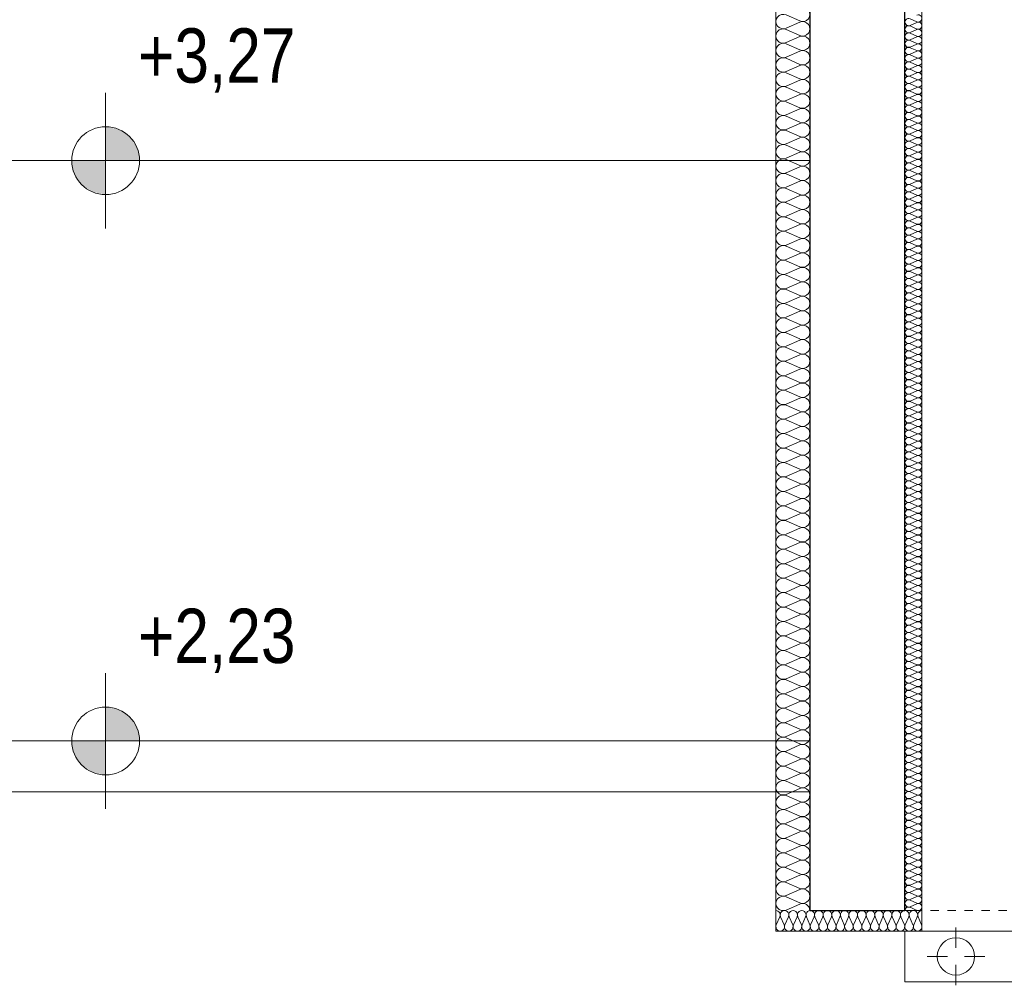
# Model space of a CAD drawing. Extents: x -543332 to -323966, y -9028 to 137422.
# Tile 168 of 250: x -500365 to -497466, y 80992 to 83837. Entities that reach past the tile are written whole.
import ezdxf

# ---------------------------------------------------------------- set-up
doc = ezdxf.new("R2010")
doc.units = 0
doc.header["$MEASUREMENT"] = 0
doc.linetypes.add('Hidden Line', pattern=[50, 25, -25])
doc.layers.add('Arch ocieplenie', color=8, linetype='Continuous')
doc.layers.add('INWENT RZĘDNE', color=8, linetype='Continuous')
for name, color, linetype, lineweight in [('Arch ocieplenie_Nr_Pióra__44', 8, 'Continuous', 9), ('Arch ocieplenie_Nr_Pióra__9', 8, 'Continuous', 9), ('Arch wykończenie_Nr_Pióra__3', 8, 'Continuous', 18), ('INWENT DACH_Nr_Pióra__21', 8, 'Continuous', 9), ('INWENT RURY SPUSTOWE_Nr_Pióra__21', 8, 'Continuous', 9), ('INWENT RZĘDNE_Nr_Pióra__21', 8, 'Continuous', 9), ('INWENT.ŚCIANY_Nr_Pióra__1', 8, 'Continuous', 25), ('INWENT.ŚCIANY_Nr_Pióra__21', 8, 'Continuous', 9)]:
    doc.layers.add(name, color=color, linetype=linetype, lineweight=lineweight)
doc.styles.add('GENERATED_STYLE_3', font='ARIALN.TTF')

# ---------------------------------------------------------------- blocks, each defined once
blk = doc.blocks.new('Izolacja cieplna 14_208', base_point=(-498138.3, 67897.6))
at = {"layer": 'Arch ocieplenie_Nr_Pióra__44', "linetype": 'Continuous'}
for p, q in [((-498137.3, 67855.5), (-498126.7, 67879.8)), ((-498124.6, 67879.8), (-498114.1, 67855.5)), ((-498112, 67855.5), (-498101.4, 67879.8)), ((-498099.3, 67879.8), (-498088.8, 67855.5)), ((-498086.7, 67855.5), (-498076.2, 67879.8)), ((-498074, 67879.8), (-498063.5, 67855.5)), ((-498061.4, 67855.5), (-498050.9, 67879.8)), ((-498048.7, 67879.8), (-498038.2, 67855.5)), ((-498036.1, 67855.5), (-498025.6, 67879.8)), ((-498023.4, 67879.8), (-498012.9, 67855.5)), ((-498010.8, 67855.5), (-498000.3, 67879.8)), ((-497998.1, 67879.8), (-497987.6, 67855.5)), ((-497985.5, 67855.5), (-497975, 67879.8)), ((-497972.9, 67879.8), (-497962.3, 67855.5)), ((-497960.2, 67855.5), (-497949.7, 67879.8)), ((-497947.6, 67879.8), (-497937, 67855.5)), ((-497934.9, 67855.5), (-497924.4, 67879.8)), ((-497922.3, 67879.8), (-497911.7, 67855.5)), ((-497909.6, 67855.5), (-497899.1, 67879.8)), ((-497897, 67879.8), (-497886.4, 67855.5)), ((-497884.3, 67855.5), (-497873.8, 67879.8)), ((-497871.7, 67879.8), (-497861.2, 67855.5)), ((-497859, 67855.5), (-497848.5, 67879.8)), ((-497846.4, 67879.8), (-497835.9, 67855.5)), ((-497833.7, 67855.5), (-497823.2, 67879.8)), ((-497821.1, 67879.8), (-497810.6, 67855.5)), ((-497808.4, 67855.5), (-497797.9, 67879.8)), ((-497795.8, 67879.8), (-497785.3, 67855.5)), ((-497783.1, 67855.5), (-497772.6, 67879.8)), ((-497770.5, 67879.8), (-497760, 67855.5)), ((-497757.9, 67855.5), (-497747.3, 67879.8)), ((-497745.2, 67879.8), (-497734.7, 67855.5)), ((-497732.6, 67855.5), (-497722, 67879.8)), ((-497719.9, 67879.8), (-497709.4, 67855.5))]:
    blk.add_line(p, q, dxfattribs=at)
for centre, start_param, end_param in [((-498138.3, 67884.9), 4.299596, 6.283185), ((-498113, 67884.9), 4.299595, 8.266774), ((-498087.7, 67884.9), 4.299595, 8.266774), ((-498062.4, 67884.9), 4.299595, 8.266774), ((-498037.1, 67884.9), 4.299595, 8.266774), ((-498011.9, 67884.9), 4.299595, 8.266774), ((-497986.6, 67884.9), 4.299595, 8.266774), ((-497961.3, 67884.9), 4.299595, 8.266774), ((-497936, 67884.9), 4.299595, 8.266774), ((-497910.7, 67884.9), 4.299595, 8.266774), ((-497885.4, 67884.9), 4.299595, 8.266774), ((-497860.1, 67884.9), 4.299595, 8.266774), ((-497834.8, 67884.9), 4.299595, 8.266774), ((-497809.5, 67884.9), 4.299595, 8.266774), ((-497784.2, 67884.9), 4.299595, 8.266774), ((-497758.9, 67884.9), 4.299595, 8.266774), ((-497733.6, 67884.9), 4.299595, 8.266774), ((-497708.3, 67884.9), 0, 1.983589), ((-498125.7, 67850.4), 1.158003, 5.125183), ((-498100.4, 67850.4), 1.158003, 5.125183), ((-498075.1, 67850.4), 1.158003, 5.125183), ((-498049.8, 67850.4), 1.158003, 5.125183), ((-498024.5, 67850.4), 1.158003, 5.125183), ((-497999.2, 67850.4), 1.158003, 5.125183), ((-497973.9, 67850.4), 1.158003, 5.125183), ((-497948.6, 67850.4), 1.158003, 5.125183), ((-497923.3, 67850.4), 1.158003, 5.125183), ((-497898, 67850.4), 1.158003, 5.125183), ((-497872.7, 67850.4), 1.158003, 5.125183), ((-497847.4, 67850.4), 1.158003, 5.125183), ((-497822.1, 67850.4), 1.158003, 5.125183), ((-497796.9, 67850.4), 1.158003, 5.125183), ((-497771.6, 67850.4), 1.158003, 5.125183), ((-497746.3, 67850.4), 1.158003, 5.125183), ((-497721, 67850.4), 1.158003, 5.125183)]:
    blk.add_ellipse(centre, major_axis=(0, 12.8), ratio=0.991021, start_param=start_param, end_param=end_param, dxfattribs=at)
blk = doc.blocks.new('Izolacja cieplna 14_209', base_point=(-498038.3, 72327.6))
at = {"layer": 'Arch ocieplenie_Nr_Pióra__44', "linetype": 'Continuous'}
for p, q in [((-498108.5, 70536.8), (-498068.1, 70519.1)), ((-498068.1, 70515.5), (-498108.5, 70497.8)), ((-498108.5, 70494.2), (-498068.1, 70476.5)), ((-498068.1, 70472.9), (-498108.5, 70455.2)), ((-498108.5, 70451.6), (-498068.1, 70433.9)), ((-498068.1, 70430.3), (-498108.5, 70412.6)), ((-498108.5, 70409), (-498068.1, 70391.3)), ((-498068.1, 70387.7), (-498108.5, 70370)), ((-498108.5, 70366.4), (-498068.1, 70348.7)), ((-498068.1, 70345.1), (-498108.5, 70327.4)), ((-498108.5, 70323.8), (-498068.1, 70306.1)), ((-498068.1, 70302.5), (-498108.5, 70284.8)), ((-498108.5, 70281.2), (-498068.1, 70263.5)), ((-498068.1, 70259.9), (-498108.5, 70242.2)), ((-498108.5, 70238.6), (-498068.1, 70220.9)), ((-498068.1, 70217.3), (-498108.5, 70199.6)), ((-498108.5, 70196), (-498068.1, 70178.3)), ((-498068.1, 70174.7), (-498108.5, 70157)), ((-498108.5, 70153.4), (-498068.1, 70135.7)), ((-498068.1, 70132.1), (-498108.5, 70114.4)), ((-498108.5, 70110.8), (-498068.1, 70093.1)), ((-498068.1, 70089.5), (-498108.5, 70071.8)), ((-498108.5, 70068.2), (-498068.1, 70050.5)), ((-498068.1, 70046.9), (-498108.5, 70029.2)), ((-498108.5, 70025.7), (-498068.1, 70007.9)), ((-498068.1, 70004.4), (-498108.5, 69986.6)), ((-498108.5, 69983.1), (-498068.1, 69965.3)), ((-498068.1, 69961.8), (-498108.5, 69944)), ((-498108.5, 69940.5), (-498068.1, 69922.7)), ((-498068.1, 69919.2), (-498108.5, 69901.4)), ((-498108.5, 69897.9), (-498068.1, 69880.1)), ((-498068.1, 69876.6), (-498108.5, 69858.8)), ((-498108.5, 69855.3), (-498068.1, 69837.5)), ((-498068.1, 69834), (-498108.5, 69816.2)), ((-498108.5, 69812.7), (-498068.1, 69794.9)), ((-498068.1, 69791.4), (-498108.5, 69773.7)), ((-498108.5, 69770.1), (-498068.1, 69752.4)), ((-498068.1, 69748.8), (-498108.5, 69731.1)), ((-498108.5, 69727.5), (-498068.1, 69709.8)), ((-498068.1, 69706.2), (-498108.5, 69688.5)), ((-498108.5, 69684.9), (-498068.1, 69667.2)), ((-498068.1, 69663.6), (-498108.5, 69645.9)), ((-498108.5, 69642.3), (-498068.1, 69624.6)), ((-498068.1, 69621), (-498108.5, 69603.3)), ((-498108.5, 69599.7), (-498068.1, 69582)), ((-498068.1, 69578.4), (-498108.5, 69560.7)), ((-498108.5, 69557.1), (-498068.1, 69539.4)), ((-498068.1, 69535.8), (-498108.5, 69518.1)), ((-498108.5, 69514.5), (-498068.1, 69496.8)), ((-498068.1, 69493.2), (-498108.5, 69475.5)), ((-498108.5, 69471.9), (-498068.1, 69454.2)), ((-498068.1, 69450.6), (-498108.5, 69432.9)), ((-498108.5, 69429.3), (-498068.1, 69411.6)), ((-498068.1, 69408), (-498108.5, 69390.3)), ((-498108.5, 69386.7), (-498068.1, 69369)), ((-498068.1, 69365.4), (-498108.5, 69347.7)), ((-498108.5, 69344.1), (-498068.1, 69326.4)), ((-498068.1, 69322.8), (-498108.5, 69305.1)), ((-498108.5, 69301.5), (-498068.1, 69283.8)), ((-498068.1, 69280.2), (-498108.5, 69262.5)), ((-498108.5, 69258.9), (-498068.1, 69241.2)), ((-498068.1, 69237.6), (-498108.5, 69219.9)), ((-498108.5, 69216.3), (-498068.1, 69198.6)), ((-498068.1, 69195), (-498108.5, 69177.3)), ((-498108.5, 69173.7), (-498068.1, 69156)), ((-498068.1, 69152.4), (-498108.5, 69134.7)), ((-498108.5, 69131.1), (-498068.1, 69113.4)), ((-498068.1, 69109.8), (-498108.5, 69092.1)), ((-498108.5, 69088.5), (-498068.1, 69070.8)), ((-498068.1, 69067.2), (-498108.5, 69049.5)), ((-498108.5, 69045.9), (-498068.1, 69028.2)), ((-498068.1, 69024.6), (-498108.5, 69006.9)), ((-498108.5, 69003.3), (-498068.1, 68985.6)), ((-498068.1, 68982), (-498108.5, 68964.3)), ((-498108.5, 68960.7), (-498068.1, 68943)), ((-498068.1, 68939.4), (-498108.5, 68921.7)), ((-498108.5, 68918.2), (-498068.1, 68900.4)), ((-498068.1, 68896.9), (-498108.5, 68879.1)), ((-498108.5, 68875.6), (-498068.1, 68857.8)), ((-498068.1, 68854.3), (-498108.5, 68836.5)), ((-498108.5, 68833), (-498068.1, 68815.2)), ((-498068.1, 68811.7), (-498108.5, 68793.9)), ((-498108.5, 68790.4), (-498068.1, 68772.6)), ((-498068.1, 68769.1), (-498108.5, 68751.3)), ((-498108.5, 68747.8), (-498068.1, 68730)), ((-498068.1, 68726.5), (-498108.5, 68708.7)), ((-498108.5, 68705.2), (-498068.1, 68687.4)), ((-498068.1, 68683.9), (-498108.5, 68666.2)), ((-498108.5, 68662.6), (-498068.1, 68644.9)), ((-498068.1, 68641.3), (-498108.5, 68623.6)), ((-498108.5, 68620), (-498068.1, 68602.3)), ((-498068.1, 68598.7), (-498108.5, 68581)), ((-498108.5, 68577.4), (-498068.1, 68559.7)), ((-498068.1, 68556.1), (-498108.5, 68538.4)), ((-498108.5, 68534.8), (-498068.1, 68517.1)), ((-498068.1, 68513.5), (-498108.5, 68495.8)), ((-498108.5, 68492.2), (-498068.1, 68474.5)), ((-498068.1, 68470.9), (-498108.5, 68453.2)), ((-498108.5, 68449.6), (-498068.1, 68431.9)), ((-498068.1, 68428.3), (-498108.5, 68410.6)), ((-498108.5, 68407), (-498068.1, 68389.3)), ((-498068.1, 68385.7), (-498108.5, 68368)), ((-498108.5, 68364.4), (-498068.1, 68346.7)), ((-498068.1, 68343.1), (-498108.5, 68325.4)), ((-498108.5, 68321.8), (-498068.1, 68304.1)), ((-498068.1, 68300.5), (-498108.5, 68282.8)), ((-498108.5, 68279.2), (-498068.1, 68261.5)), ((-498068.1, 68257.9), (-498108.5, 68240.2)), ((-498108.5, 68236.6), (-498068.1, 68218.9)), ((-498068.1, 68215.3), (-498108.5, 68197.6)), ((-498108.5, 68194), (-498068.1, 68176.3)), ((-498068.1, 68172.7), (-498108.5, 68155)), ((-498108.5, 68151.4), (-498068.1, 68133.7)), ((-498068.1, 68130.1), (-498108.5, 68112.4)), ((-498108.5, 68108.8), (-498068.1, 68091.1)), ((-498068.1, 68087.5), (-498108.5, 68069.8)), ((-498108.5, 68066.2), (-498068.1, 68048.5)), ((-498068.1, 68044.9), (-498108.5, 68027.2)), ((-498108.5, 68023.6), (-498068.1, 68005.9)), ((-498068.1, 68002.3), (-498108.5, 67984.6)), ((-498108.5, 67981), (-498068.1, 67963.3)), ((-498068.1, 67959.7), (-498108.5, 67942)), ((-498108.5, 67938.4), (-498068.1, 67920.7)), ((-498068.1, 67917.1), (-498108.5, 67899.4))]:
    blk.add_line(p, q, dxfattribs=at)
for centre, start_param, end_param in [((-498059.6, 70538.6), 5.870392, 9.837571), ((-498117.1, 70517.3), 2.728799, 6.695979), ((-498059.6, 70496), 5.870392, 9.837571), ((-498117.1, 70474.7), 2.728799, 6.695979), ((-498117.1, 70432.1), 2.728799, 6.695979), ((-498059.6, 70453.4), 5.870392, 9.837571), ((-498059.6, 70410.8), 5.870392, 9.837571), ((-498117.1, 70389.5), 2.728799, 6.695979), ((-498117.1, 70346.9), 2.728799, 6.695979), ((-498059.6, 70368.2), 5.870392, 9.837571), ((-498059.6, 70325.6), 5.870392, 9.837571), ((-498117.1, 70304.3), 2.728799, 6.695979), ((-498117.1, 70261.7), 2.728799, 6.695979), ((-498059.6, 70283), 5.870392, 9.837571), ((-498059.6, 70240.4), 5.870392, 9.837571), ((-498117.1, 70219.1), 2.728799, 6.695979), ((-498117.1, 70176.5), 2.728799, 6.695979), ((-498059.6, 70197.8), 5.870392, 9.837571), ((-498059.6, 70155.2), 5.870392, 9.837571), ((-498117.1, 70133.9), 2.728799, 6.695979), ((-498117.1, 70091.3), 2.728799, 6.695979), ((-498059.6, 70112.6), 5.870392, 9.837571), ((-498059.6, 70070), 5.870392, 9.837571), ((-498117.1, 70048.7), 2.728799, 6.695979), ((-498059.6, 70027.4), 5.870392, 9.837571), ((-498117.1, 70006.1), 2.728799, 6.695979), ((-498059.6, 69984.8), 5.870392, 9.837571), ((-498117.1, 69963.5), 2.728799, 6.695979), ((-498059.6, 69942.2), 5.870392, 9.837571), ((-498117.1, 69920.9), 2.728799, 6.695979), ((-498059.6, 69899.7), 5.870392, 9.837571), ((-498117.1, 69878.4), 2.728799, 6.695979), ((-498059.6, 69857.1), 5.870392, 9.837571), ((-498117.1, 69835.8), 2.728799, 6.695979), ((-498059.6, 69814.5), 5.870392, 9.837571), ((-498117.1, 69793.2), 2.728799, 6.695979), ((-498059.6, 69771.9), 5.870392, 9.837571), ((-498117.1, 69750.6), 2.728799, 6.695979), ((-498117.1, 69708), 2.728799, 6.695979), ((-498059.6, 69729.3), 5.870392, 9.837571), ((-498059.6, 69686.7), 5.870392, 9.837571), ((-498117.1, 69665.4), 2.728799, 6.695979), ((-498117.1, 69622.8), 2.728799, 6.695979), ((-498059.6, 69644.1), 5.870392, 9.837571), ((-498059.6, 69601.5), 5.870392, 9.837571), ((-498117.1, 69580.2), 2.728799, 6.695979), ((-498117.1, 69537.6), 2.728799, 6.695979), ((-498059.6, 69558.9), 5.870392, 9.837571), ((-498059.6, 69516.3), 5.870392, 9.837571), ((-498117.1, 69495), 2.728799, 6.695979), ((-498117.1, 69452.4), 2.728799, 6.695979), ((-498059.6, 69473.7), 5.870392, 9.837571), ((-498059.6, 69431.1), 5.870392, 9.837571), ((-498117.1, 69409.8), 2.728799, 6.695979), ((-498059.6, 69388.5), 5.870392, 9.837571), ((-498117.1, 69367.2), 2.728799, 6.695979), ((-498059.6, 69345.9), 5.870392, 9.837571), ((-498117.1, 69324.6), 2.728799, 6.695979), ((-498059.6, 69303.3), 5.870392, 9.837571), ((-498117.1, 69282), 2.728799, 6.695979), ((-498059.6, 69260.7), 5.870392, 9.837571), ((-498117.1, 69239.4), 2.728799, 6.695979), ((-498059.6, 69218.1), 5.870392, 9.837571), ((-498117.1, 69196.8), 2.728799, 6.695979), ((-498059.6, 69175.5), 5.870392, 9.837571), ((-498117.1, 69154.2), 2.728799, 6.695979), ((-498059.6, 69132.9), 5.870392, 9.837571), ((-498117.1, 69111.6), 2.728799, 6.695979), ((-498059.6, 69090.3), 5.870392, 9.837571), ((-498117.1, 69069), 2.728799, 6.695979), ((-498059.6, 69047.7), 5.870392, 9.837571), ((-498117.1, 69026.4), 2.728799, 6.695979), ((-498117.1, 68983.8), 2.728799, 6.695979), ((-498059.6, 69005.1), 5.870392, 9.837571), ((-498059.6, 68962.5), 5.870392, 9.837571), ((-498117.1, 68941.2), 2.728799, 6.695979), ((-498117.1, 68898.6), 2.728799, 6.695979), ((-498059.6, 68919.9), 5.870392, 9.837571), ((-498059.6, 68877.3), 5.870392, 9.837571), ((-498117.1, 68856), 2.728799, 6.695979), ((-498117.1, 68813.4), 2.728799, 6.695979), ((-498059.6, 68834.7), 5.870392, 9.837571), ((-498059.6, 68792.2), 5.870392, 9.837571), ((-498117.1, 68770.9), 2.728799, 6.695979), ((-498117.1, 68728.3), 2.728799, 6.695979), ((-498059.6, 68749.6), 5.870392, 9.837571), ((-498059.6, 68707), 5.870392, 9.837571), ((-498117.1, 68685.7), 2.728799, 6.695979), ((-498059.6, 68664.4), 5.870392, 9.837571), ((-498117.1, 68643.1), 2.728799, 6.695979), ((-498059.6, 68621.8), 5.870392, 9.837571), ((-498117.1, 68600.5), 2.728799, 6.695979), ((-498059.6, 68579.2), 5.870392, 9.837571), ((-498117.1, 68557.9), 2.728799, 6.695979), ((-498059.6, 68536.6), 5.870392, 9.837571), ((-498117.1, 68515.3), 2.728799, 6.695979), ((-498059.6, 68494), 5.870392, 9.837571), ((-498117.1, 68472.7), 2.728799, 6.695979), ((-498059.6, 68451.4), 5.870392, 9.837571), ((-498117.1, 68430.1), 2.728799, 6.695979), ((-498059.6, 68408.8), 5.870392, 9.837571), ((-498117.1, 68387.5), 2.728799, 6.695979), ((-498117.1, 68344.9), 2.728799, 6.695979), ((-498059.6, 68366.2), 5.870392, 9.837571), ((-498059.6, 68323.6), 5.870392, 9.837571), ((-498117.1, 68302.3), 2.728799, 6.695979), ((-498117.1, 68259.7), 2.728799, 6.695979), ((-498059.6, 68281), 5.870392, 9.837571), ((-498059.6, 68238.4), 5.870392, 9.837571), ((-498117.1, 68217.1), 2.728799, 6.695979), ((-498117.1, 68174.5), 2.728799, 6.695979), ((-498059.6, 68195.8), 5.870392, 9.837571), ((-498059.6, 68153.2), 5.870392, 9.837571), ((-498117.1, 68131.9), 2.728799, 6.695979), ((-498117.1, 68089.3), 2.728799, 6.695979), ((-498059.6, 68110.6), 5.870392, 9.837571), ((-498059.6, 68068), 5.870392, 9.837571), ((-498117.1, 68046.7), 2.728799, 6.695979), ((-498117.1, 68004.1), 2.728799, 6.695979), ((-498059.6, 68025.4), 5.870392, 9.837571), ((-498059.6, 67982.8), 5.870392, 9.837571), ((-498117.1, 67961.5), 2.728799, 6.695979), ((-498059.6, 67940.2), 5.870392, 9.837571), ((-498117.1, 67918.9), 2.728799, 6.695979), ((-498059.6, 67897.6), 1.570796, 3.554385)]:
    blk.add_ellipse(centre, major_axis=(0, -21.3), ratio=0.998579, start_param=start_param, end_param=end_param, dxfattribs=at)
blk = doc.blocks.new('Izolacja cieplna 14_210', base_point=(-497758.3, 79647.6))
at = {"layer": 'Arch ocieplenie_Nr_Pióra__9', "linetype": 'Continuous'}
for p, q in [((-497743.4, 70525.6), (-497723.2, 70516.7)), ((-497723.2, 70514.9), (-497743.4, 70506.1)), ((-497743.4, 70504.3), (-497723.2, 70495.4)), ((-497723.2, 70493.7), (-497743.4, 70484.8)), ((-497743.4, 70483), (-497723.2, 70474.2)), ((-497723.2, 70472.4), (-497743.4, 70463.5)), ((-497743.4, 70461.7), (-497723.2, 70452.9)), ((-497723.2, 70451.1), (-497743.4, 70442.2)), ((-497743.4, 70440.4), (-497723.2, 70431.6)), ((-497723.2, 70429.8), (-497743.4, 70420.9)), ((-497743.4, 70419.2), (-497723.2, 70410.3)), ((-497723.2, 70408.5), (-497743.4, 70399.7)), ((-497743.4, 70397.9), (-497723.2, 70389)), ((-497723.2, 70387.2), (-497743.4, 70378.4)), ((-497743.4, 70376.6), (-497723.2, 70367.7)), ((-497723.2, 70365.9), (-497743.4, 70357.1)), ((-497743.4, 70355.3), (-497723.2, 70346.4)), ((-497723.2, 70344.7), (-497743.4, 70335.8)), ((-497743.4, 70334), (-497723.2, 70325.2)), ((-497723.2, 70323.4), (-497743.4, 70314.5)), ((-497743.4, 70312.7), (-497723.2, 70303.9)), ((-497723.2, 70302.1), (-497743.4, 70293.2)), ((-497743.4, 70291.4), (-497723.2, 70282.6)), ((-497723.2, 70280.8), (-497743.4, 70271.9)), ((-497743.4, 70270.2), (-497723.2, 70261.3)), ((-497723.2, 70259.5), (-497743.4, 70250.7)), ((-497743.4, 70248.9), (-497723.2, 70240)), ((-497723.2, 70238.2), (-497743.4, 70229.4)), ((-497743.4, 70227.6), (-497723.2, 70218.7)), ((-497723.2, 70216.9), (-497743.4, 70208.1)), ((-497743.4, 70206.3), (-497723.2, 70197.4)), ((-497723.2, 70195.7), (-497743.4, 70186.8)), ((-497743.4, 70185), (-497723.2, 70176.2)), ((-497723.2, 70174.4), (-497743.4, 70165.5)), ((-497743.4, 70163.7), (-497723.2, 70154.9)), ((-497723.2, 70153.1), (-497743.4, 70144.2)), ((-497743.4, 70142.4), (-497723.2, 70133.6)), ((-497723.2, 70131.8), (-497743.4, 70122.9)), ((-497743.4, 70121.2), (-497723.2, 70112.3)), ((-497723.2, 70110.5), (-497743.4, 70101.7)), ((-497743.4, 70099.9), (-497723.2, 70091)), ((-497723.2, 70089.2), (-497743.4, 70080.4)), ((-497743.4, 70078.6), (-497723.2, 70069.7)), ((-497723.2, 70067.9), (-497743.4, 70059.1)), ((-497743.4, 70057.3), (-497723.2, 70048.4)), ((-497723.2, 70046.6), (-497743.4, 70037.8)), ((-497743.4, 70036), (-497723.2, 70027.2)), ((-497723.2, 70025.4), (-497743.4, 70016.5)), ((-497743.4, 70014.7), (-497723.2, 70005.9)), ((-497723.2, 70004.1), (-497743.4, 69995.2)), ((-497743.4, 69993.4), (-497723.2, 69984.6)), ((-497723.2, 69982.8), (-497743.4, 69973.9)), ((-497743.4, 69972.1), (-497723.2, 69963.3)), ((-497723.2, 69961.5), (-497743.4, 69952.6)), ((-497743.4, 69950.9), (-497723.2, 69942)), ((-497723.2, 69940.2), (-497743.4, 69931.4)), ((-497743.4, 69929.6), (-497723.2, 69920.7)), ((-497723.2, 69918.9), (-497743.4, 69910.1)), ((-497743.4, 69908.3), (-497723.2, 69899.4)), ((-497723.2, 69897.6), (-497743.4, 69888.8)), ((-497743.4, 69887), (-497723.2, 69878.1)), ((-497723.2, 69876.4), (-497743.4, 69867.5)), ((-497743.4, 69865.7), (-497723.2, 69856.9)), ((-497723.2, 69855.1), (-497743.4, 69846.2)), ((-497743.4, 69844.4), (-497723.2, 69835.6)), ((-497723.2, 69833.8), (-497743.4, 69824.9)), ((-497743.4, 69823.1), (-497723.2, 69814.3)), ((-497723.2, 69812.5), (-497743.4, 69803.6)), ((-497743.4, 69801.9), (-497723.2, 69793)), ((-497723.2, 69791.2), (-497743.4, 69782.4)), ((-497743.4, 69780.6), (-497723.2, 69771.7)), ((-497723.2, 69769.9), (-497743.4, 69761.1)), ((-497743.4, 69759.3), (-497723.2, 69750.4)), ((-497723.2, 69748.6), (-497743.4, 69739.8)), ((-497743.4, 69738), (-497723.2, 69729.1)), ((-497723.2, 69727.4), (-497743.4, 69718.5)), ((-497743.4, 69716.7), (-497723.2, 69707.9)), ((-497723.2, 69706.1), (-497743.4, 69697.2)), ((-497743.4, 69695.4), (-497723.2, 69686.6)), ((-497723.2, 69684.8), (-497743.4, 69675.9)), ((-497743.4, 69674.1), (-497723.2, 69665.3)), ((-497723.2, 69663.5), (-497743.4, 69654.6)), ((-497743.4, 69652.9), (-497723.2, 69644)), ((-497723.2, 69642.2), (-497743.4, 69633.4)), ((-497743.4, 69631.6), (-497723.2, 69622.7)), ((-497723.2, 69620.9), (-497743.4, 69612.1)), ((-497743.4, 69610.3), (-497723.2, 69601.4)), ((-497723.2, 69599.6), (-497743.4, 69590.8)), ((-497743.4, 69589), (-497723.2, 69580.1)), ((-497723.2, 69578.4), (-497743.4, 69569.5)), ((-497743.4, 69567.7), (-497723.2, 69558.9)), ((-497723.2, 69557.1), (-497743.4, 69548.2)), ((-497743.4, 69546.4), (-497723.2, 69537.6)), ((-497723.2, 69535.8), (-497743.4, 69526.9)), ((-497743.4, 69525.1), (-497723.2, 69516.3)), ((-497723.2, 69514.5), (-497743.4, 69505.6)), ((-497743.4, 69503.9), (-497723.2, 69495)), ((-497723.2, 69493.2), (-497743.4, 69484.4)), ((-497743.4, 69482.6), (-497723.2, 69473.7)), ((-497723.2, 69471.9), (-497743.4, 69463.1)), ((-497743.4, 69461.3), (-497723.2, 69452.4)), ((-497723.2, 69450.6), (-497743.4, 69441.8)), ((-497743.4, 69440), (-497723.2, 69431.1)), ((-497723.2, 69429.3), (-497743.4, 69420.5)), ((-497743.4, 69418.7), (-497723.2, 69409.9)), ((-497723.2, 69408.1), (-497743.4, 69399.2)), ((-497743.4, 69397.4), (-497723.2, 69388.6)), ((-497723.2, 69386.8), (-497743.4, 69377.9)), ((-497743.4, 69376.1), (-497723.2, 69367.3)), ((-497723.2, 69365.5), (-497743.4, 69356.6)), ((-497743.4, 69354.8), (-497723.2, 69346)), ((-497723.2, 69344.2), (-497743.4, 69335.3)), ((-497743.4, 69333.6), (-497723.2, 69324.7)), ((-497723.2, 69322.9), (-497743.4, 69314.1)), ((-497743.4, 69312.3), (-497723.2, 69303.4)), ((-497723.2, 69301.6), (-497743.4, 69292.8)), ((-497743.4, 69291), (-497723.2, 69282.1)), ((-497723.2, 69280.3), (-497743.4, 69271.5)), ((-497743.4, 69269.7), (-497723.2, 69260.8)), ((-497723.2, 69259.1), (-497743.4, 69250.2)), ((-497743.4, 69248.4), (-497723.2, 69239.6)), ((-497723.2, 69237.8), (-497743.4, 69228.9)), ((-497743.4, 69227.1), (-497723.2, 69218.3)), ((-497723.2, 69216.5), (-497743.4, 69207.6)), ((-497743.4, 69205.8), (-497723.2, 69197)), ((-497723.2, 69195.2), (-497743.4, 69186.3)), ((-497743.4, 69184.6), (-497723.2, 69175.7)), ((-497723.2, 69173.9), (-497743.4, 69165.1)), ((-497743.4, 69163.3), (-497723.2, 69154.4)), ((-497723.2, 69152.6), (-497743.4, 69143.8)), ((-497743.4, 69142), (-497723.2, 69133.1)), ((-497723.2, 69131.3), (-497743.4, 69122.5)), ((-497743.4, 69120.7), (-497723.2, 69111.8)), ((-497723.2, 69110.1), (-497743.4, 69101.2)), ((-497743.4, 69099.4), (-497723.2, 69090.6)), ((-497723.2, 69088.8), (-497743.4, 69079.9)), ((-497743.4, 69078.1), (-497723.2, 69069.3)), ((-497723.2, 69067.5), (-497743.4, 69058.6)), ((-497743.4, 69056.8), (-497723.2, 69048)), ((-497723.2, 69046.2), (-497743.4, 69037.3)), ((-497743.4, 69035.6), (-497723.2, 69026.7)), ((-497723.2, 69024.9), (-497743.4, 69016.1)), ((-497743.4, 69014.3), (-497723.2, 69005.4)), ((-497723.2, 69003.6), (-497743.4, 68994.8)), ((-497743.4, 68993), (-497723.2, 68984.1)), ((-497723.2, 68982.3), (-497743.4, 68973.5)), ((-497743.4, 68971.7), (-497723.2, 68962.8)), ((-497723.2, 68961.1), (-497743.4, 68952.2)), ((-497743.4, 68950.4), (-497723.2, 68941.6)), ((-497723.2, 68939.8), (-497743.4, 68930.9)), ((-497743.4, 68929.1), (-497723.2, 68920.3)), ((-497723.2, 68918.5), (-497743.4, 68909.6)), ((-497743.4, 68907.8), (-497723.2, 68899)), ((-497723.2, 68897.2), (-497743.4, 68888.3)), ((-497743.4, 68886.5), (-497723.2, 68877.7)), ((-497723.2, 68875.9), (-497743.4, 68867.1)), ((-497743.4, 68865.3), (-497723.2, 68856.4)), ((-497723.2, 68854.6), (-497743.4, 68845.8)), ((-497743.4, 68844), (-497723.2, 68835.1)), ((-497723.2, 68833.3), (-497743.4, 68824.5)), ((-497743.4, 68822.7), (-497723.2, 68813.8)), ((-497723.2, 68812), (-497743.4, 68803.2)), ((-497743.4, 68801.4), (-497723.2, 68792.5)), ((-497723.2, 68790.8), (-497743.4, 68781.9)), ((-497743.4, 68780.1), (-497723.2, 68771.3)), ((-497723.2, 68769.5), (-497743.4, 68760.6)), ((-497743.4, 68758.8), (-497723.2, 68750)), ((-497723.2, 68748.2), (-497743.4, 68739.3)), ((-497743.4, 68737.5), (-497723.2, 68728.7)), ((-497723.2, 68726.9), (-497743.4, 68718)), ((-497743.4, 68716.3), (-497723.2, 68707.4)), ((-497723.2, 68705.6), (-497743.4, 68696.8)), ((-497743.4, 68695), (-497723.2, 68686.1)), ((-497723.2, 68684.3), (-497743.4, 68675.5)), ((-497743.4, 68673.7), (-497723.2, 68664.8)), ((-497723.2, 68663), (-497743.4, 68654.2)), ((-497743.4, 68652.4), (-497723.2, 68643.5)), ((-497723.2, 68641.8), (-497743.4, 68632.9)), ((-497743.4, 68631.1), (-497723.2, 68622.3)), ((-497723.2, 68620.5), (-497743.4, 68611.6)), ((-497743.4, 68609.8), (-497723.2, 68601)), ((-497723.2, 68599.2), (-497743.4, 68590.3)), ((-497743.4, 68588.5), (-497723.2, 68579.7)), ((-497723.2, 68577.9), (-497743.4, 68569)), ((-497743.4, 68567.3), (-497723.2, 68558.4)), ((-497723.2, 68556.6), (-497743.4, 68547.8)), ((-497743.4, 68546), (-497723.2, 68537.1)), ((-497723.2, 68535.3), (-497743.4, 68526.5)), ((-497743.4, 68524.7), (-497723.2, 68515.8)), ((-497723.2, 68514), (-497743.4, 68505.2)), ((-497743.4, 68503.4), (-497723.2, 68494.5)), ((-497723.2, 68492.8), (-497743.4, 68483.9)), ((-497743.4, 68482.1), (-497723.2, 68473.3)), ((-497723.2, 68471.5), (-497743.4, 68462.6)), ((-497743.4, 68460.8), (-497723.2, 68452)), ((-497723.2, 68450.2), (-497743.4, 68441.3)), ((-497743.4, 68439.5), (-497723.2, 68430.7)), ((-497723.2, 68428.9), (-497743.4, 68420)), ((-497743.4, 68418.3), (-497723.2, 68409.4)), ((-497723.2, 68407.6), (-497743.4, 68398.8)), ((-497743.4, 68397), (-497723.2, 68388.1)), ((-497723.2, 68386.3), (-497743.4, 68377.5)), ((-497743.4, 68375.7), (-497723.2, 68366.8)), ((-497723.2, 68365), (-497743.4, 68356.2)), ((-497743.4, 68354.4), (-497723.2, 68345.5)), ((-497723.2, 68343.8), (-497743.4, 68334.9)), ((-497743.4, 68333.1), (-497723.2, 68324.3)), ((-497723.2, 68322.5), (-497743.4, 68313.6)), ((-497743.4, 68311.8), (-497723.2, 68303)), ((-497723.2, 68301.2), (-497743.4, 68292.3)), ((-497743.4, 68290.5), (-497723.2, 68281.7)), ((-497723.2, 68279.9), (-497743.4, 68271)), ((-497743.4, 68269.2), (-497723.2, 68260.4)), ((-497723.2, 68258.6), (-497743.4, 68249.8)), ((-497743.4, 68248), (-497723.2, 68239.1)), ((-497723.2, 68237.3), (-497743.4, 68228.5)), ((-497743.4, 68226.7), (-497723.2, 68217.8)), ((-497723.2, 68216), (-497743.4, 68207.2)), ((-497743.4, 68205.4), (-497723.2, 68196.5)), ((-497723.2, 68194.7), (-497743.4, 68185.9)), ((-497743.4, 68184.1), (-497723.2, 68175.2)), ((-497723.2, 68173.5), (-497743.4, 68164.6)), ((-497743.4, 68162.8), (-497723.2, 68154)), ((-497723.2, 68152.2), (-497743.4, 68143.3)), ((-497743.4, 68141.5), (-497723.2, 68132.7)), ((-497723.2, 68130.9), (-497743.4, 68122)), ((-497743.4, 68120.2), (-497723.2, 68111.4)), ((-497723.2, 68109.6), (-497743.4, 68100.7)), ((-497743.4, 68099), (-497723.2, 68090.1)), ((-497723.2, 68088.3), (-497743.4, 68079.5)), ((-497743.4, 68077.7), (-497723.2, 68068.8)), ((-497723.2, 68067), (-497743.4, 68058.2)), ((-497743.4, 68056.4), (-497723.2, 68047.5)), ((-497723.2, 68045.7), (-497743.4, 68036.9)), ((-497743.4, 68035.1), (-497723.2, 68026.2)), ((-497723.2, 68024.5), (-497743.4, 68015.6)), ((-497743.4, 68013.8), (-497723.2, 68005)), ((-497723.2, 68003.2), (-497743.4, 67994.3)), ((-497743.4, 67992.5), (-497723.2, 67983.7)), ((-497723.2, 67981.9), (-497743.4, 67973)), ((-497743.4, 67971.2), (-497723.2, 67962.4)), ((-497723.2, 67960.6), (-497743.4, 67951.7)), ((-497743.4, 67950), (-497723.2, 67941.1)), ((-497723.2, 67939.3), (-497743.4, 67930.5)), ((-497743.4, 67928.7), (-497723.2, 67919.8)), ((-497723.2, 67918), (-497743.4, 67909.2)), ((-497743.4, 67907.4), (-497723.2, 67898.5))]:
    blk.add_line(p, q, dxfattribs=at)
for centre, start_param, end_param in [((-497747.7, 70515.8), 2.7288, 6.695979), ((-497719, 70526.5), 5.870392, 9.837571), ((-497719, 70505.2), 5.870392, 9.837571), ((-497747.7, 70494.6), 2.7288, 6.695979), ((-497747.7, 70473.3), 2.7288, 6.695979), ((-497719, 70483.9), 5.870392, 9.837571), ((-497747.7, 70452), 2.7288, 6.695979), ((-497719, 70462.6), 5.870392, 9.837571), ((-497747.7, 70430.7), 2.7288, 6.695979), ((-497719, 70441.3), 5.870392, 9.837571), ((-497719, 70420.1), 5.870392, 9.837571), ((-497747.7, 70409.4), 2.7288, 6.695979), ((-497747.7, 70388.1), 2.7288, 6.695979), ((-497719, 70398.8), 5.870392, 9.837571), ((-497747.7, 70366.8), 2.7288, 6.695979), ((-497719, 70377.5), 5.870392, 9.837571), ((-497747.7, 70345.6), 2.7288, 6.695979), ((-497719, 70356.2), 5.870392, 9.837571), ((-497719, 70334.9), 5.870392, 9.837571), ((-497747.7, 70324.3), 2.7288, 6.695979), ((-497747.7, 70303), 2.7288, 6.695979), ((-497719, 70313.6), 5.870392, 9.837571), ((-497747.7, 70281.7), 2.7288, 6.695979), ((-497719, 70292.3), 5.870392, 9.837571), ((-497719, 70271), 5.870392, 9.837571), ((-497747.7, 70260.4), 2.7288, 6.695979), ((-497719, 70249.8), 5.870392, 9.837571), ((-497747.7, 70239.1), 2.7288, 6.695979), ((-497747.7, 70217.8), 2.7288, 6.695979), ((-497719, 70228.5), 5.870392, 9.837571), ((-497747.7, 70196.5), 2.7288, 6.695979), ((-497719, 70207.2), 5.870392, 9.837571), ((-497719, 70185.9), 5.870392, 9.837571), ((-497747.7, 70175.3), 2.7288, 6.695979), ((-497747.7, 70154), 2.7288, 6.695979), ((-497719, 70164.6), 5.870392, 9.837571), ((-497747.7, 70132.7), 2.7288, 6.695979), ((-497719, 70143.3), 5.870392, 9.837571), ((-497747.7, 70111.4), 2.7288, 6.695979), ((-497719, 70122), 5.870392, 9.837571), ((-497719, 70100.8), 5.870392, 9.837571), ((-497747.7, 70090.1), 2.7288, 6.695979), ((-497747.7, 70068.8), 2.7288, 6.695979), ((-497719, 70079.5), 5.870392, 9.837571), ((-497747.7, 70047.5), 2.7288, 6.695979), ((-497719, 70058.2), 5.870392, 9.837571), ((-497747.7, 70026.3), 2.7288, 6.695979), ((-497719, 70036.9), 5.870392, 9.837571), ((-497719, 70015.6), 5.870392, 9.837571), ((-497747.7, 70005), 2.7288, 6.695979), ((-497747.7, 69983.7), 2.7288, 6.695979), ((-497719, 69994.3), 5.870392, 9.837571), ((-497747.7, 69962.4), 2.7288, 6.695979), ((-497719, 69973), 5.870392, 9.837571), ((-497719, 69951.8), 5.870392, 9.837571), ((-497747.7, 69941.1), 2.7288, 6.695979), ((-497719, 69930.5), 5.870392, 9.837571), ((-497747.7, 69919.8), 2.7288, 6.695979), ((-497747.7, 69898.5), 2.7288, 6.695979), ((-497719, 69909.2), 5.870392, 9.837571), ((-497747.7, 69877.3), 2.7288, 6.695979), ((-497719, 69887.9), 5.870392, 9.837571), ((-497719, 69866.6), 5.870392, 9.837571), ((-497747.7, 69856), 2.7288, 6.695979), ((-497719, 69845.3), 5.870392, 9.837571), ((-497747.7, 69834.7), 2.7288, 6.695979), ((-497747.7, 69813.4), 2.7288, 6.695979), ((-497719, 69824), 5.870392, 9.837571), ((-497747.7, 69792.1), 2.7288, 6.695979), ((-497719, 69802.8), 5.870392, 9.837571), ((-497719, 69781.5), 5.870392, 9.837571), ((-497747.7, 69770.8), 2.7288, 6.695979), ((-497747.7, 69749.5), 2.7288, 6.695979), ((-497719, 69760.2), 5.870392, 9.837571), ((-497747.7, 69728.2), 2.7288, 6.695979), ((-497719, 69738.9), 5.870392, 9.837571), ((-497747.7, 69707), 2.7288, 6.695979), ((-497719, 69717.6), 5.870392, 9.837571), ((-497719, 69696.3), 5.870392, 9.837571), ((-497747.7, 69685.7), 2.7288, 6.695979), ((-497747.7, 69664.4), 2.7288, 6.695979), ((-497719, 69675), 5.870392, 9.837571), ((-497747.7, 69643.1), 2.7288, 6.695979), ((-497719, 69653.7), 5.870392, 9.837571), ((-497719, 69632.5), 5.870392, 9.837571), ((-497747.7, 69621.8), 2.7288, 6.695979), ((-497719, 69611.2), 5.870392, 9.837571), ((-497747.7, 69600.5), 2.7288, 6.695979), ((-497747.7, 69579.2), 2.7288, 6.695979), ((-497719, 69589.9), 5.870392, 9.837571), ((-497747.7, 69558), 2.7288, 6.695979), ((-497719, 69568.6), 5.870392, 9.837571), ((-497719, 69547.3), 5.870392, 9.837571), ((-497747.7, 69536.7), 2.7288, 6.695979), ((-497719, 69526), 5.870392, 9.837571), ((-497747.7, 69515.4), 2.7288, 6.695979), ((-497747.7, 69494.1), 2.7288, 6.695979), ((-497719, 69504.7), 5.870392, 9.837571), ((-497747.7, 69472.8), 2.7288, 6.695979), ((-497719, 69483.5), 5.870392, 9.837571), ((-497719, 69462.2), 5.870392, 9.837571), ((-497747.7, 69451.5), 2.7288, 6.695979), ((-497747.7, 69430.2), 2.7288, 6.695979), ((-497719, 69440.9), 5.870392, 9.837571), ((-497747.7, 69409), 2.7288, 6.695979), ((-497719, 69419.6), 5.870392, 9.837571), ((-497747.7, 69387.7), 2.7288, 6.695979), ((-497719, 69398.3), 5.870392, 9.837571), ((-497719, 69377), 5.870392, 9.837571), ((-497747.7, 69366.4), 2.7288, 6.695979), ((-497747.7, 69345.1), 2.7288, 6.695979), ((-497719, 69355.7), 5.870392, 9.837571), ((-497747.7, 69323.8), 2.7288, 6.695979), ((-497719, 69334.5), 5.870392, 9.837571), ((-497719, 69313.2), 5.870392, 9.837571), ((-497747.7, 69302.5), 2.7288, 6.695979), ((-497719, 69291.9), 5.870392, 9.837571), ((-497747.7, 69281.2), 2.7288, 6.695979), ((-497747.7, 69260), 2.7288, 6.695979), ((-497719, 69270.6), 5.870392, 9.837571), ((-497747.7, 69238.7), 2.7288, 6.695979), ((-497719, 69249.3), 5.870392, 9.837571), ((-497719, 69228), 5.870392, 9.837571), ((-497747.7, 69217.4), 2.7288, 6.695979), ((-497719, 69206.7), 5.870392, 9.837571), ((-497747.7, 69196.1), 2.7288, 6.695979), ((-497747.7, 69174.8), 2.7288, 6.695979), ((-497719, 69185.5), 5.870392, 9.837571), ((-497747.7, 69153.5), 2.7288, 6.695979), ((-497719, 69164.2), 5.870392, 9.837571), ((-497719, 69142.9), 5.870392, 9.837571), ((-497747.7, 69132.2), 2.7288, 6.695979), ((-497747.7, 69110.9), 2.7288, 6.695979), ((-497719, 69121.6), 5.870392, 9.837571), ((-497747.7, 69089.7), 2.7288, 6.695979), ((-497719, 69100.3), 5.870392, 9.837571), ((-497747.7, 69068.4), 2.7288, 6.695979), ((-497719, 69079), 5.870392, 9.837571), ((-497719, 69057.7), 5.870392, 9.837571), ((-497747.7, 69047.1), 2.7288, 6.695979), ((-497747.7, 69025.8), 2.7288, 6.695979), ((-497719, 69036.4), 5.870392, 9.837571), ((-497747.7, 69004.5), 2.7288, 6.695979), ((-497719, 69015.2), 5.870392, 9.837571), ((-497747.7, 68983.2), 2.7288, 6.695979), ((-497719, 68993.9), 5.870392, 9.837571), ((-497719, 68972.6), 5.870392, 9.837571), ((-497747.7, 68961.9), 2.7288, 6.695979), ((-497747.7, 68940.7), 2.7288, 6.695979), ((-497719, 68951.3), 5.870392, 9.837571), ((-497747.7, 68919.4), 2.7288, 6.695979), ((-497719, 68930), 5.870392, 9.837571), ((-497719, 68908.7), 5.870392, 9.837571), ((-497747.7, 68898.1), 2.7288, 6.695979), ((-497719, 68887.4), 5.870392, 9.837571), ((-497747.7, 68876.8), 2.7288, 6.695979), ((-497747.7, 68855.5), 2.7288, 6.695979), ((-497719, 68866.2), 5.870392, 9.837571), ((-497747.7, 68834.2), 2.7288, 6.695979), ((-497719, 68844.9), 5.870392, 9.837571), ((-497719, 68823.6), 5.870392, 9.837571), ((-497747.7, 68812.9), 2.7288, 6.695979), ((-497747.7, 68791.7), 2.7288, 6.695979), ((-497719, 68802.3), 5.870392, 9.837571), ((-497747.7, 68770.4), 2.7288, 6.695979), ((-497719, 68781), 5.870392, 9.837571), ((-497747.7, 68749.1), 2.7288, 6.695979), ((-497719, 68759.7), 5.870392, 9.837571), ((-497719, 68738.4), 5.870392, 9.837571), ((-497747.7, 68727.8), 2.7288, 6.695979), ((-497747.7, 68706.5), 2.7288, 6.695979), ((-497719, 68717.2), 5.870392, 9.837571), ((-497747.7, 68685.2), 2.7288, 6.695979), ((-497719, 68695.9), 5.870392, 9.837571), ((-497747.7, 68663.9), 2.7288, 6.695979), ((-497719, 68674.6), 5.870392, 9.837571), ((-497719, 68653.3), 5.870392, 9.837571), ((-497747.7, 68642.7), 2.7288, 6.695979), ((-497747.7, 68621.4), 2.7288, 6.695979), ((-497719, 68632), 5.870392, 9.837571), ((-497747.7, 68600.1), 2.7288, 6.695979), ((-497719, 68610.7), 5.870392, 9.837571), ((-497719, 68589.4), 5.870392, 9.837571), ((-497747.7, 68578.8), 2.7288, 6.695979), ((-497719, 68568.2), 5.870392, 9.837571), ((-497747.7, 68557.5), 2.7288, 6.695979), ((-497747.7, 68536.2), 2.7288, 6.695979), ((-497719, 68546.9), 5.870392, 9.837571), ((-497747.7, 68514.9), 2.7288, 6.695979), ((-497719, 68525.6), 5.870392, 9.837571), ((-497719, 68504.3), 5.870392, 9.837571), ((-497747.7, 68493.6), 2.7288, 6.695979), ((-497747.7, 68472.4), 2.7288, 6.695979), ((-497719, 68483), 5.870392, 9.837571), ((-497747.7, 68451.1), 2.7288, 6.695979), ((-497719, 68461.7), 5.870392, 9.837571), ((-497747.7, 68429.8), 2.7288, 6.695979), ((-497719, 68440.4), 5.870392, 9.837571), ((-497719, 68419.1), 5.870392, 9.837571), ((-497747.7, 68408.5), 2.7288, 6.695979), ((-497747.7, 68387.2), 2.7288, 6.695979), ((-497719, 68397.9), 5.870392, 9.837571), ((-497747.7, 68365.9), 2.7288, 6.695979), ((-497719, 68376.6), 5.870392, 9.837571), ((-497747.7, 68344.6), 2.7288, 6.695979), ((-497719, 68355.3), 5.870392, 9.837571), ((-497719, 68334), 5.870392, 9.837571), ((-497747.7, 68323.4), 2.7288, 6.695979), ((-497747.7, 68302.1), 2.7288, 6.695979), ((-497719, 68312.7), 5.870392, 9.837571), ((-497747.7, 68280.8), 2.7288, 6.695979), ((-497719, 68291.4), 5.870392, 9.837571), ((-497719, 68270.1), 5.870392, 9.837571), ((-497747.7, 68259.5), 2.7288, 6.695979), ((-497719, 68248.9), 5.870392, 9.837571), ((-497747.7, 68238.2), 2.7288, 6.695979), ((-497747.7, 68216.9), 2.7288, 6.695979), ((-497719, 68227.6), 5.870392, 9.837571), ((-497747.7, 68195.6), 2.7288, 6.695979), ((-497719, 68206.3), 5.870392, 9.837571), ((-497719, 68185), 5.870392, 9.837571), ((-497747.7, 68174.4), 2.7288, 6.695979), ((-497719, 68163.7), 5.870392, 9.837571), ((-497747.7, 68153.1), 2.7288, 6.695979), ((-497747.7, 68131.8), 2.7288, 6.695979), ((-497719, 68142.4), 5.870392, 9.837571), ((-497747.7, 68110.5), 2.7288, 6.695979), ((-497719, 68121.1), 5.870392, 9.837571), ((-497719, 68099.9), 5.870392, 9.837571), ((-497747.7, 68089.2), 2.7288, 6.695979), ((-497747.7, 68067.9), 2.7288, 6.695979), ((-497719, 68078.6), 5.870392, 9.837571), ((-497747.7, 68046.6), 2.7288, 6.695979), ((-497719, 68057.3), 5.870392, 9.837571), ((-497747.7, 68025.4), 2.7288, 6.695979), ((-497719, 68036), 5.870392, 9.837571), ((-497719, 68014.7), 5.870392, 9.837571), ((-497747.7, 68004.1), 2.7288, 6.695979), ((-497747.7, 67982.8), 2.7288, 6.695979), ((-497719, 67993.4), 5.870392, 9.837571), ((-497747.7, 67961.5), 2.7288, 6.695979), ((-497719, 67972.1), 5.870392, 9.837571), ((-497719, 67950.8), 5.870392, 9.837571), ((-497747.7, 67940.2), 2.7288, 6.695979), ((-497719, 67929.6), 5.870392, 9.837571), ((-497747.7, 67918.9), 2.7288, 6.695979), ((-497747.7, 67897.6), 2.7288, 4.712389), ((-497719, 67908.3), 5.870392, 9.837571)]:
    blk.add_ellipse(centre, major_axis=(0, -10.6), ratio=0.999134, start_param=start_param, end_param=end_param, dxfattribs=at)
blk = doc.blocks.new('Koty wysokościowe_37', base_point=(-500112.1, 70107.6))
at = {"layer": 'INWENT RZĘDNE_Nr_Pióra__21', "linetype": 'Continuous'}
for points in [[(-500112.1, 70107.6), (-500012.1, 70107.6), (-500019.7, 70145.9), (-500041.4, 70178.3), (-500073.9, 70200), (-500112.1, 70207.6)], [(-500112.1, 70107.6), (-500212.1, 70107.6), (-500204.5, 70069.4), (-500182.8, 70036.9), (-500150.4, 70015.2), (-500112.1, 70007.6)]]:
    blk.add_hatch(color=256, dxfattribs=at).paths.add_polyline_path(points, flags=0)
for p, q in [((-500112.1, 69907.6), (-500112.1, 70307.6)), ((-500312.1, 70107.6), (-499912.1, 70107.6))]:
    blk.add_line(p, q, dxfattribs=at)
blk.add_circle((-500112.1, 70107.6), 100, dxfattribs=at)
at = {"layer": 'INWENT RZĘDNE_Nr_Pióra__21', "insert": (-500016.8, 70307.6), "char_height": 160, "attachment_point": 7, "style": 'GENERATED_STYLE_3'}
blk.add_mtext('{+3,27}', dxfattribs=at)
blk = doc.blocks.new('Koty wysokościowe_38', base_point=(-500112.1, 68397.6))
at = {"layer": 'INWENT RZĘDNE_Nr_Pióra__21', "linetype": 'Continuous'}
for points in [[(-500112.1, 68397.6), (-500012.1, 68397.6), (-500019.7, 68435.9), (-500041.4, 68468.3), (-500073.9, 68490), (-500112.1, 68497.6)], [(-500112.1, 68397.6), (-500212.1, 68397.6), (-500204.5, 68359.4), (-500182.8, 68326.9), (-500150.4, 68305.2), (-500112.1, 68297.6)]]:
    blk.add_hatch(color=256, dxfattribs=at).paths.add_polyline_path(points, flags=0)
for p, q in [((-500112.1, 68197.6), (-500112.1, 68597.6)), ((-500312.1, 68397.6), (-499912.1, 68397.6))]:
    blk.add_line(p, q, dxfattribs=at)
blk.add_circle((-500112.1, 68397.6), 100, dxfattribs=at)
at = {"layer": 'INWENT RZĘDNE_Nr_Pióra__21', "insert": (-500016.8, 68597.6), "char_height": 160, "attachment_point": 7, "style": 'GENERATED_STYLE_3'}
blk.add_mtext('{+2,23}', dxfattribs=at)

msp = doc.modelspace()

# ---------------------------------------------------------------- linework, layer by layer
at = {"layer": 'Arch wykończenie_Nr_Pióra__3', "linetype": 'Continuous'}
for p, q in [((-498138.3, 81152), (-498138.3, 93462)), ((-497708.3, 81152), (-497708.3, 93462)), ((-497758.3, 81212), (-497708.3, 81212)), ((-498138.3, 81152), (-489098.3, 81152))]:
    msp.add_line(p, q, dxfattribs=at)
at = {"layer": 'INWENT DACH_Nr_Pióra__21', "linetype": 'Continuous'}
for p, q in [((-498038.3, 83422), (-508448.3, 83422)), ((-508272.1, 81712), (-498038.3, 81712)), ((-497608.3, 81102), (-497608.3, 81162)), ((-497633.3, 81077), (-497693.3, 81077)), ((-497583.3, 81077), (-497523.3, 81077)), ((-497608.3, 81052), (-497608.3, 80992))]:
    msp.add_line(p, q, dxfattribs=at)
msp.add_circle((-497608.3, 81077), 55, dxfattribs=at)
at = {"layer": 'INWENT RURY SPUSTOWE_Nr_Pióra__21', "linetype": 'Continuous'}
for p, q in [((-508272.1, 81562), (-498038.3, 81562)), ((-497758.3, 81002), (-497758.3, 81152)), ((-489098.3, 81002), (-497758.3, 81002))]:
    msp.add_line(p, q, dxfattribs=at)
at = {"layer": 'INWENT.ŚCIANY_Nr_Pióra__1', "linetype": 'Continuous'}
for p, q in [((-498038.3, 93327), (-498038.3, 81212)), ((-497758.3, 81212), (-497758.3, 93327)), ((-498038.3, 81212), (-497758.3, 81212))]:
    msp.add_line(p, q, dxfattribs=at)
at = {"layer": 'INWENT.ŚCIANY_Nr_Pióra__21', "linetype": 'Hidden Line'}
msp.add_line((-497408.3, 81212), (-497708.3, 81212), dxfattribs=at)

# ---------------------------------------------------------------- block references
at = {"layer": 'Arch ocieplenie', "color": 104, "linetype": 'Continuous', "lineweight": 13, "true_color": 0x029e21}
for name, p in [('Izolacja cieplna 14_210', (-497758.3, 92962)), ('Izolacja cieplna 14_209', (-498038.3, 85642)), ('Izolacja cieplna 14_208', (-498138.3, 81212))]:
    msp.add_blockref(name, p, dxfattribs=at)
at = {"layer": 'INWENT RZĘDNE'}
for name, p in [('Koty wysokościowe_37', (-500112.1, 83422)), ('Koty wysokościowe_38', (-500112.1, 81712))]:
    msp.add_blockref(name, p, dxfattribs=at)

doc.saveas('drawing.dxf')
